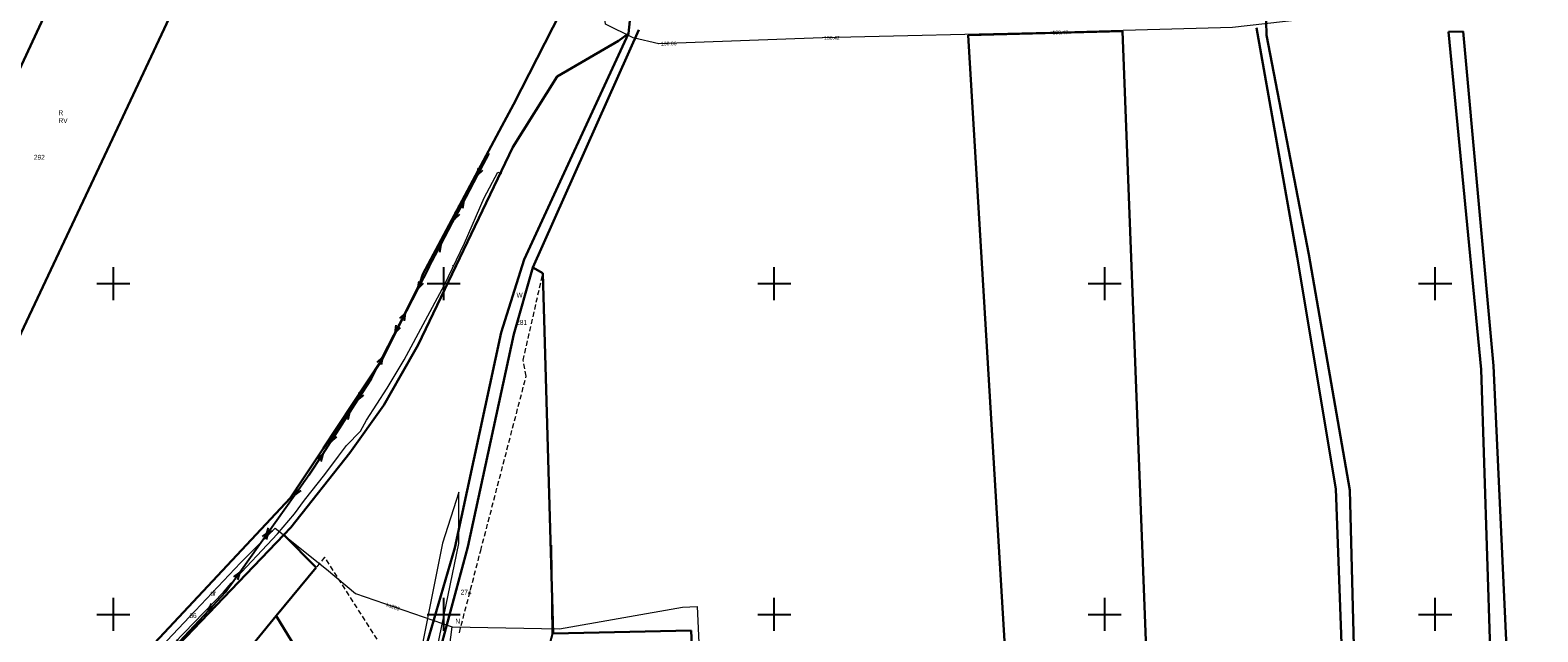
# Model space of a CAD drawing. Header units: metres. Extents: x 5548743 to 5556416, y 5707500 to 5714000.
# Tile 33 of 203: x 5551175 to 5551631, y 5711595 to 5711777. Entities that reach past the tile are written whole.
import ezdxf
from ezdxf.enums import TextEntityAlignment as Align

# ---------------------------------------------------------------- set-up
doc = ezdxf.new("R2010")
doc.units = ezdxf.units.M
doc.header["$MEASUREMENT"] = 0
for name, pattern in [('1.5_0.75', [2.25, 1.5, -0.75]), ('219-1000', [0]), ('suep_nn_1000', [0])]:
    doc.linetypes.add(name, pattern=pattern)
doc.layers.get('0').update_dxf_attribs({"color": 2, "linetype": 'CONTINUOUS', "lineweight": 5})
for name, color, linetype in [('209-oznaczenie konturu klasyfikacyjnego', 7, 'CONTINUOUS'), ('210-oznaczenie konturu użytku gruntowego', 7, 'CONTINUOUS'), ('211-numer działki ewidencyjnej', 7, 'CONTINUOUS'), ('217-kontur klasyfikacyjny', 7, 'CONTINUOUS'), ('218-kontur użytku gruntowego', 7, 'CONTINUOUS'), ('219-działka ewidencyjna', 7, 'CONTINUOUS'), ('ogrodzenie trwałe', 7, 'CONTINUOUS'), ('przewód elektroenergetyczny niskiego napięcia', 7, 'CONTINUOUS'), ('przewód kanalizacyjny', 7, 'CONTINUOUS'), ('przewód kanalizacyjny-Atr1', 7, 'CONTINUOUS'), ('przewód telekomunikacyjny podziemny', 7, 'CONTINUOUS'), ('przewód telekomunikacyjny podziemny-Atr1', 7, 'CONTINUOUS'), ('rzedna', 7, 'CONTINUOUS'), ('rzedna-Atr2', 7, 'CONTINUOUS'), ('rów przydrożny (poligon)', 7, 'CONTINUOUS'), ('Wstawianie ramki sekcyjnej z opisem', 7, 'CONTINUOUS')]:
    doc.layers.add(name, color=color, linetype=linetype)
doc.styles.get("Standard").update_dxf_attribs({"font": 'Working1250', "width": 0.75})
doc.linetypes.add('902-1000', pattern='A,5,0,[1,ksztalty.shx,S=1,R=0,X=0,Y=0],5', length=10)

# ---------------------------------------------------------------- blocks, each defined once
blk = doc.blocks.new('SUEP1')
at = {"color": 0, "linetype": 'Continuous'}
for p, q in [((0, 0), (7.5, 0)), ((7.5, 0), (5.25, 0.75)), ((7.5, 0), (5.25, -0.75)), ((7.5, 0), (22.5, 0)), ((22.5, 0), (20.25, 0.75)), ((22.5, 0), (20.25, -0.75))]:
    blk.add_line(p, q, dxfattribs=at)
blk = doc.blocks.new('PW01')
at = {"linetype": 'Continuous', "lineweight": 13}
h = blk.add_hatch(color=0, dxfattribs=at)
edge = h.paths.add_edge_path()
edge.add_arc((0, 0), 0.18, 0, 360)
blk = doc.blocks.new('RAMKA1000K')
at = {"color": 0}
for p, q in [((0, 195), (0, 205)), ((100, 195), (100, 205)), ((200, 195), (200, 205)), ((300, 195), (300, 205)), ((400, 195), (400, 205)), ((800, 195), (800, 205)), ((0, 200), (5, 200)), ((95, 200), (105, 200)), ((195, 200), (205, 200)), ((295, 200), (305, 200)), ((395, 200), (405, 200)), ((795, 200), (800, 200)), ((0, 95), (0, 105)), ((100, 95), (100, 105)), ((200, 95), (200, 105)), ((300, 95), (300, 105)), ((400, 95), (400, 105)), ((800, 95), (800, 105)), ((0, 100), (5, 100)), ((95, 100), (105, 100)), ((195, 100), (205, 100)), ((295, 100), (305, 100)), ((395, 100), (405, 100)), ((795, 100), (800, 100))]:
    blk.add_line(p, q, dxfattribs=at)

msp = doc.modelspace()

# ---------------------------------------------------------------- linework, layer by layer
at = {"layer": '217-kontur klasyfikacyjny', "color": 3, "linetype": '1.5_0.75', "lineweight": 18, "flags": 128}
for points in [[(5551245.26, 5711923.17), (5551160.2, 5711740.45)], [(5551198.1, 5711740.39), (5551273.3, 5711900.29)], [(5551167.26, 5711674.81), (5551198.1, 5711740.39)], [(5551261.38, 5711614.19), (5551249.32, 5711599.51)], [(5551263.92, 5711617.28), (5551261.38, 5711614.19)], [(5551283.49, 5711586.78), (5551263.92, 5711617.28)], [(5551249.32, 5711599.51), (5551275.46, 5711556.72)], [(5551374.82, 5711595.08), (5551333.05, 5711594.25)], [(5551375.42, 5711580.79), (5551374.82, 5711595.08)]]:
    msp.add_lwpolyline(points, dxfattribs=at)
at = {"layer": '218-kontur użytku gruntowego', "color": 70, "linetype": '1.5_0.75', "lineweight": 18, "flags": 128}
for points in [[(5551245.26, 5711923.17), (5551160.2, 5711740.45)], [(5551198.1, 5711740.39), (5551273.3, 5711900.29)], [(5551364.6, 5711858.4), (5551355.84, 5711775.59)], [(5551355.84, 5711775.59), (5551364.6, 5711858.4)], [(5551342.5, 5711796.05), (5551321.11, 5711754.2)], [(5551545.91, 5711777.36), (5551558.23, 5711708)], [(5551548.99, 5711775.15), (5551548.83, 5711779.37)], [(5551326.91, 5711704.86), (5551359, 5711776.72)], [(5551355.84, 5711775.59), (5551330.1, 5711719.9)], [(5551334.28, 5711762.6), (5551352.82, 5711773.41)], [(5551352.82, 5711773.41), (5551355.84, 5711775.59)], [(5551561.74, 5711708.84), (5551548.99, 5711775.15)], [(5551608.5, 5711776.23), (5551604.04, 5711776.14)], [(5551604.04, 5711776.14), (5551613.19, 5711681.64)], [(5551617.68, 5711675.1), (5551608.5, 5711776.23)], [(5551320.89, 5711741.22), (5551334.28, 5711762.6)], [(5551321.11, 5711754.2), (5551317.56, 5711747.55)], [(5551317.56, 5711747.55), (5551293.66, 5711702.86)], [(5551313.81, 5711726.44), (5551320.89, 5711741.22)], [(5551167.26, 5711674.81), (5551198.1, 5711740.39)], [(5551300.03, 5711697.64), (5551313.81, 5711726.44)], [(5551330.1, 5711719.9), (5551324.28, 5711707.31)], [(5551324.28, 5711707.31), (5551318.46, 5711688.65)], [(5551326.91, 5711704.86), (5551321.21, 5711684.74)], [(5551321.21, 5711684.74), (5551326.91, 5711704.86)], [(5551329.98, 5711703.12), (5551326.91, 5711704.86)], [(5551558.23, 5711708), (5551569.91, 5711637.97)], [(5551574.2, 5711637.56), (5551561.74, 5711708.84)], [(5551292.77, 5711700.01), (5551281.31, 5711677.01)], [(5551293.66, 5711702.86), (5551292.77, 5711700.01)], [(5551324.02, 5711676.82), (5551329.98, 5711703.12)], [(5551296.97, 5711691.26), (5551300.03, 5711697.64)], [(5551292.27, 5711681.44), (5551296.97, 5711691.26)], [(5551318.46, 5711688.65), (5551317.38, 5711685.21)], [(5551321.21, 5711684.74), (5551307.23, 5711620.45)], [(5551307.23, 5711620.45), (5551321.21, 5711684.74)], [(5551316.72, 5711682.14), (5551309.08, 5711646.78)], [(5551317.38, 5711685.21), (5551316.72, 5711682.14)], [(5551613.19, 5711681.64), (5551613.93, 5711674)], [(5551281.31, 5711677.01), (5551263.57, 5711650.27)], [(5551286.94, 5711672.09), (5551292.27, 5711681.44)], [(5551324.93, 5711672.06), (5551324.02, 5711676.82)], [(5551613.93, 5711674), (5551617.52, 5711561.19)], [(5551618.65, 5711653.92), (5551617.68, 5711675.1)], [(5551281.87, 5711663.21), (5551286.94, 5711672.09)], [(5551311.17, 5711619.3), (5551324.93, 5711672.06)], [(5551278.04, 5711657.87), (5551281.87, 5711663.21)], [(5551271.54, 5711648.82), (5551278.04, 5711657.87)], [(5551263.57, 5711650.27), (5551253.51, 5711635.1)], [(5551622.86, 5711561.57), (5551618.65, 5711653.92)], [(5551253.73, 5711626.26), (5551271.54, 5711648.82)], [(5551309.08, 5711646.78), (5551303.31, 5711620.09)], [(5551569.91, 5711637.97), (5551570.31, 5711627.33)], [(5551576.14, 5711559.05), (5551574.2, 5711637.56)], [(5551253.51, 5711635.1), (5551243.86, 5711624.8)], [(5551570.31, 5711627.33), (5551572.87, 5711558.19)], [(5551211.1, 5711581.78), (5551251.63, 5711624.07)], [(5551243.86, 5711624.8), (5551235.29, 5711615.65)], [(5551251.63, 5711624.07), (5551253.73, 5711626.26)], [(5551303.31, 5711620.09), (5551290.66, 5711576.6)], [(5551307.23, 5711620.45), (5551291.08, 5711560.15)], [(5551291.08, 5711560.15), (5551307.23, 5711620.45)], [(5551304.7, 5711594.43), (5551311.17, 5711619.3)], [(5551235.29, 5711615.65), (5551230.59, 5711610.64)], [(5551261.38, 5711614.19), (5551249.32, 5711599.51)], [(5551263.92, 5711617.28), (5551261.38, 5711614.19)], [(5551283.49, 5711586.78), (5551263.92, 5711617.28)], [(5551230.59, 5711610.64), (5551199.21, 5711577.16)], [(5551249.32, 5711599.51), (5551275.46, 5711556.72)], [(5551374.82, 5711595.08), (5551333.05, 5711594.25)], [(5551375.42, 5711580.79), (5551374.82, 5711595.08)]]:
    msp.add_lwpolyline(points, dxfattribs=at)
at = {"layer": '219-działka ewidencyjna', "color": 94, "linetype": '219-1000', "lineweight": 30, "flags": 128}
for points in [[(5551245.26, 5711923.17), (5551160.2, 5711740.45)], [(5551273.3, 5711900.29), (5551198.1, 5711740.39)], [(5551364.6, 5711858.4), (5551355.84, 5711775.59)], [(5551342.5, 5711796.05), (5551321.11, 5711754.2)], [(5551558.23, 5711708), (5551545.91, 5711777.36)], [(5551548.83, 5711779.37), (5551548.99, 5711775.15)], [(5551355.84, 5711775.59), (5551324.28, 5711707.31)], [(5551326.91, 5711704.86), (5551359, 5711776.72)], [(5551352.82, 5711773.41), (5551334.28, 5711762.6)], [(5551355.84, 5711775.59), (5551352.82, 5711773.41)], [(5551458.69, 5711775.15), (5551505.35, 5711776.32)], [(5551472.84, 5711539.8), (5551458.69, 5711775.15)], [(5551513.95, 5711552.51), (5551505.35, 5711776.32)], [(5551561.74, 5711708.84), (5551548.99, 5711775.15)], [(5551604.04, 5711776.14), (5551608.5, 5711776.23)], [(5551604.04, 5711776.14), (5551613.93, 5711674)], [(5551608.5, 5711776.23), (5551617.68, 5711675.1)], [(5551334.28, 5711762.6), (5551320.89, 5711741.22)], [(5551321.11, 5711754.2), (5551317.56, 5711747.55)], [(5551317.56, 5711747.55), (5551293.66, 5711702.86)], [(5551320.89, 5711741.22), (5551292.27, 5711681.44)], [(5551198.1, 5711740.39), (5551167.26, 5711674.81)], [(5551324.28, 5711707.31), (5551317.38, 5711685.21)], [(5551326.91, 5711704.86), (5551321.21, 5711684.74)], [(5551326.91, 5711704.86), (5551329.98, 5711703.12)], [(5551558.23, 5711708), (5551569.91, 5711637.97)], [(5551561.74, 5711708.84), (5551574.2, 5711637.56)], [(5551281.31, 5711677.01), (5551292.77, 5711700.01)], [(5551293.66, 5711702.86), (5551292.77, 5711700.01)], [(5551329.98, 5711703.12), (5551333.05, 5711594.25)], [(5551321.21, 5711684.74), (5551307.23, 5711620.45)], [(5551317.38, 5711685.21), (5551309.08, 5711646.78)], [(5551281.31, 5711677.01), (5551263.57, 5711650.27)], [(5551292.27, 5711681.44), (5551286.94, 5711672.09)], [(5551613.93, 5711674), (5551617.52, 5711561.19)], [(5551617.68, 5711675.1), (5551622.86, 5711561.57)], [(5551286.94, 5711672.09), (5551281.87, 5711663.21)], [(5551281.87, 5711663.21), (5551271.54, 5711648.82)], [(5551253.51, 5711635.1), (5551263.57, 5711650.27)], [(5551271.54, 5711648.82), (5551253.73, 5711626.26)], [(5551309.08, 5711646.78), (5551303.31, 5711620.09)], [(5551569.91, 5711637.97), (5551572.87, 5711558.19)], [(5551574.2, 5711637.56), (5551576.14, 5711559.05)], [(5551199.21, 5711577.16), (5551253.51, 5711635.1)], [(5551251.63, 5711624.07), (5551203.79, 5711574.16)], [(5551253.73, 5711626.26), (5551251.63, 5711624.07)], [(5551251.63, 5711624.07), (5551261.38, 5711614.19)], [(5551303.31, 5711620.09), (5551290.66, 5711576.6)], [(5551307.23, 5711620.45), (5551291.08, 5711560.15)], [(5551249.32, 5711599.51), (5551261.38, 5711614.19)], [(5551200.26, 5711539.55), (5551249.32, 5711599.51)], [(5551249.32, 5711599.51), (5551265.41, 5711573.16)], [(5551333.05, 5711594.25), (5551374.82, 5711595.08)], [(5551374.82, 5711595.08), (5551375.42, 5711580.79)]]:
    msp.add_lwpolyline(points, dxfattribs=at)
at = {"layer": 'ogrodzenie trwałe', "color": 252, "linetype": '902-1000', "lineweight": 25, "flags": 128}
msp.add_lwpolyline([(5551332.5, 5711620.92), (5551332.75, 5711593.94), (5551330.32, 5711585.07), (5551323.34, 5711555.26), (5551316.95, 5711535.61), (5551310.08, 5711512.56)], dxfattribs=at)
at = {"layer": 'przewód elektroenergetyczny niskiego napięcia', "color": 1, "linetype": 'suep_nn_1000', "lineweight": 18, "flags": 128}
for points in [[(5551313.62, 5711739.29), (5551295.58, 5711705.1)], [(5551295.58, 5711705.1), (5551277.99, 5711671.09)], [(5551277.99, 5711671.09), (5551259.29, 5711642.18)], [(5551259.29, 5711642.18), (5551233.88, 5711606.62)], [(5551233.88, 5711606.62), (5551199.07, 5711569.53)]]:
    msp.add_lwpolyline(points, dxfattribs=at)
at = {"layer": 'przewód kanalizacyjny', "color": 34, "linetype": 'Continuous', "lineweight": 18, "flags": 128}
for points in [[(5551638.34, 5711781.36), (5551598.74, 5711781), (5551559.1, 5711779.73), (5551538.67, 5711777.4), (5551483.62, 5711775.92), (5551414.47, 5711774.28), (5551365.04, 5711772.52), (5551357.32, 5711774.29), (5551348.91, 5711778.46), (5551346.89, 5711795), (5551343.52, 5711797.39), (5551337.52, 5711798.38)], [(5551248.99, 5711626.03), (5551245.29, 5711622.4), (5551238.44, 5711615.57), (5551223.02, 5711599.27), (5551200.89, 5711575.8), (5551160.95, 5711535.25), (5551143.96, 5711513.97), (5551113.29, 5711477.41), (5551108.07, 5711472.85), (5551093.32, 5711464.48), (5551084.7, 5711459.22), (5551059.66, 5711435.42), (5551046.41, 5711399.42), (5551043.46, 5711379.16), (5551033.07, 5711337.43)], [(5551248.99, 5711626.03), (5551264.5, 5711613.67), (5551273.27, 5711606.28), (5551302.49, 5711596.19), (5551334.97, 5711595.59), (5551372.21, 5711602.16), (5551376.68, 5711602.39), (5551379.2, 5711547.02), (5551371.73, 5711524.35), (5551421.06, 5711509.2), (5551418.45, 5711480.42), (5551415.44, 5711457.21), (5551432.89, 5711435.52), (5551428.39, 5711415), (5551432.87, 5711392.48), (5551435.75, 5711372.47)], [(5551293.96, 5711529.45), (5551290.88, 5711532.73), (5551292.57, 5711549.33), (5551300.47, 5711580.59), (5551302.49, 5711596.19)]]:
    msp.add_lwpolyline(points, dxfattribs=at)
at = {"layer": 'przewód telekomunikacyjny podziemny', "color": 30, "linetype": 'Continuous', "lineweight": 18, "flags": 128}
msp.add_lwpolyline([(5551188.88, 5711556.82), (5551192.57, 5711563.12), (5551204.88, 5711576.36), (5551209.55, 5711582.1), (5551233.36, 5711606.68), (5551235.65, 5711609.4), (5551249.66, 5711624.34), (5551254.82, 5711630.39), (5551257.88, 5711634.53), (5551264.02, 5711642.31), (5551268.11, 5711647.87), (5551270.55, 5711651.09), (5551274.76, 5711655.39), (5551276.63, 5711658.74), (5551282.9, 5711668.37), (5551287.97, 5711676.97), (5551300.18, 5711699.64), (5551306.22, 5711712.27), (5551312.23, 5711725.89), (5551316.31, 5711733.69), (5551317.42, 5711733.25)], dxfattribs=at)
at = {"layer": 'rów przydrożny (poligon)', "color": 252, "linetype": 'Continuous', "lineweight": 18, "flags": 128}
msp.add_lwpolyline([(5551304.57, 5711636.91), (5551299.58, 5711621.52), (5551290.66, 5711576.6), (5551287.55, 5711559.52), (5551285.89, 5711535.06), (5551284.34, 5711527.5), (5551286.71, 5711527.22), (5551290.49, 5711544.78), (5551291.76, 5711550.67), (5551290.31, 5711555), (5551291.08, 5711560.15), (5551296.8, 5711583.82), (5551304.53, 5711621.39)], close=True, dxfattribs=at)

# ---------------------------------------------------------------- block references
at = {"layer": 'przewód elektroenergetyczny niskiego napięcia', "color": 1, "linetype": 'Continuous', "lineweight": 18}
for p, rotation in [((5551313.62, 5711739.29), 242.182), ((5551295.58, 5711705.1), 62.182), ((5551295.58, 5711705.1), 242.652), ((5551277.99, 5711671.09), 62.652), ((5551277.99, 5711671.09), 237.104), ((5551259.29, 5711642.18), 57.10400000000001), ((5551259.29, 5711642.18), 234.452), ((5551233.88, 5711606.62), 54.452), ((5551233.88, 5711606.62), 226.816)]:
    msp.add_blockref('SUEP1', p, dxfattribs=dict(at, rotation=rotation))
at = {"layer": 'rzedna', "color": 34, "linetype": 'Continuous', "lineweight": 18}
for p in [(5551414.47, 5711774.28), (5551483.62, 5711775.92), (5551365.04, 5711772.52)]:
    msp.add_blockref('PW01', p, dxfattribs=at)
at = {"layer": 'Wstawianie ramki sekcyjnej z opisem', "color": 8, "linetype": 'Continuous', "lineweight": 5}
for p in [(5550400, 5711500), (5550400, 5711500), (5550400, 5711500), (5550400, 5711500), (5551200, 5711500), (5551200, 5711500), (5551200, 5711500), (5551200, 5711500)]:
    msp.add_blockref('RAMKA1000K', p, dxfattribs=at)

# ---------------------------------------------------------------- texts
at = {"layer": '209-oznaczenie konturu klasyfikacyjnego', "color": 70, "linetype": 'Continuous', "lineweight": 18, "width": 0.79}
msp.add_text('RV', height=1.5, dxfattribs=at).set_placement((5551183.41, 5711750.01), align=Align.TOP_LEFT)
at = {"layer": '210-oznaczenie konturu użytku gruntowego', "color": 70, "linetype": 'Continuous', "lineweight": 18, "width": 0.79}
for s, p in [('R', (5551183.39, 5711750.91)), ('W', (5551322, 5711695.77)), ('dr', (5551229.34, 5711605.69)), ('N', (5551303.5, 5711597.17))]:
    msp.add_text(s, height=1.5, dxfattribs=at).set_placement(p)
at = {"layer": '211-numer działki ewidencyjnej', "color": 94, "linetype": 'Continuous', "lineweight": 30, "width": 0.79}
for s, p in [('292', (5551175.95, 5711738.93)), ('281', (5551321.91, 5711689.02)), ('274', (5551305.09, 5711607.45)), ('66', (5551223.02, 5711600.36))]:
    msp.add_text(s, height=1.5, dxfattribs=at).set_placement(p, align=Align.TOP_LEFT)
at = {"layer": 'przewód kanalizacyjny-Atr1', "color": 34, "width": 0.9}
msp.add_text('ks200', height=1.125, rotation=339.641, dxfattribs=at).set_placement((5551282.73, 5711603.01), align=Align.MIDDLE_LEFT)
at = {"layer": 'przewód telekomunikacyjny podziemny-Atr1', "color": 30, "width": 0.9}
msp.add_text('t', height=1.125, rotation=63.123, dxfattribs=at).set_placement((5551302.84, 5711705.2), align=Align.MIDDLE_LEFT)
at = {"layer": 'rzedna-Atr2', "color": 34, "width": 0.9}
for s, rotation, p in [('130.06', 0.729, (5551365.7, 5711772.54)), ('130.42', 0.049, (5551415.07, 5711774.29)), ('130.47', 0.229, (5551484.19, 5711775.93))]:
    msp.add_text(s, height=1.125, rotation=rotation, dxfattribs=at).set_placement(p, align=Align.MIDDLE_LEFT)

doc.saveas('drawing.dxf')
